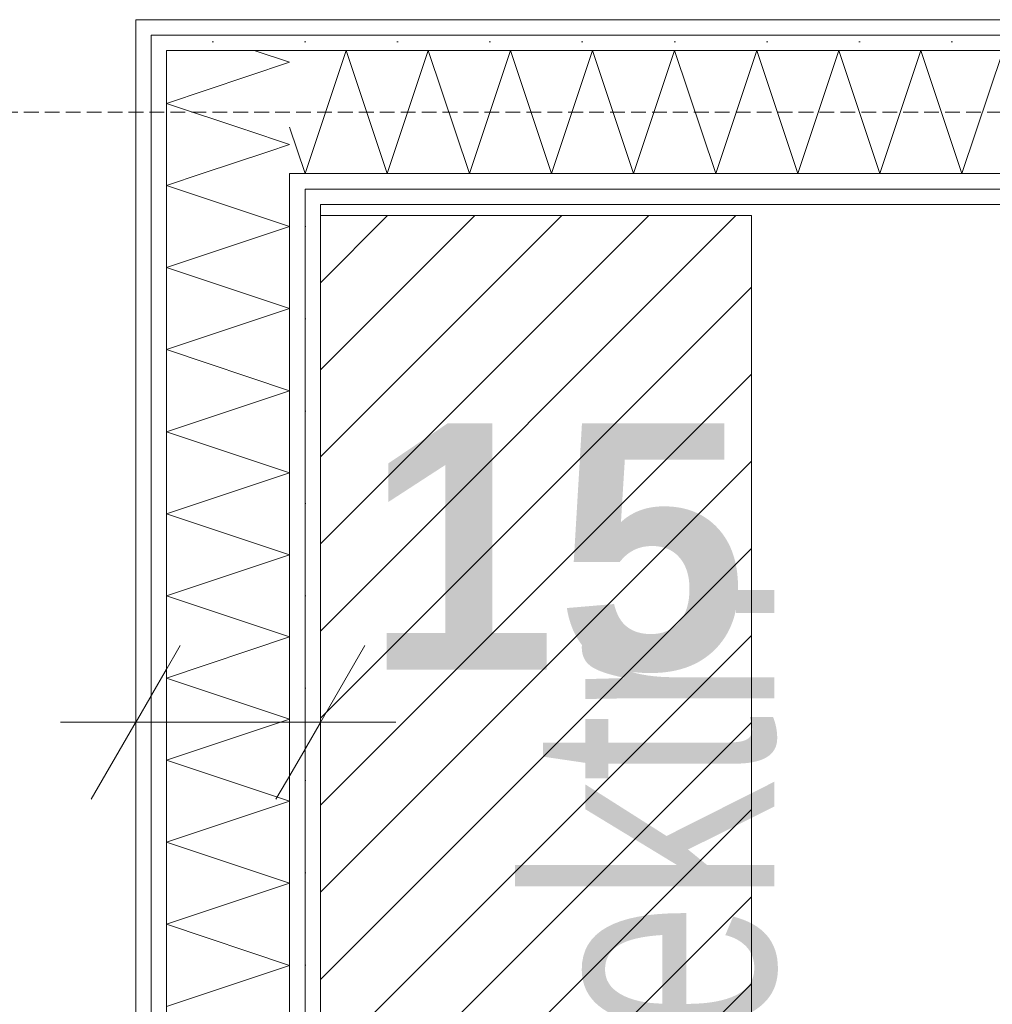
# Model space of a CAD drawing. Extents: x -7314 to 11761, y 144 to 9383.
# Tile 37 of 193: x 2632 to 2711, y 1314 to 1394. Entities that reach past the tile are written whole.
import ezdxf
from ezdxf.xclip import XClip

# ---------------------------------------------------------------- set-up
doc = ezdxf.new("R2010")
doc.units = 0
doc.header["$MEASUREMENT"] = 0
doc.header["$XCLIPFRAME"] = 0
doc.linetypes.add('Krawędzie ukryte', pattern=[68, 48, -20])
doc.linetypes.add('Wipeout_Contour', pattern=[20000, 0, -20000])
for name, color, linetype in [('FORMA - Arch 01 - 220-A Ściany', 7, 'Continuous'), ('FORMA - Arch 01 - 410-K Osie', 7, 'Continuous'), ('FORMA - Arch 02 - Strefy', 7, 'Continuous'), ('FORMA - Arch 04 - Wymiary ogólne', 7, 'Continuous'), ('FORMA - Arch 05 - inst elektryczne', 7, 'Continuous')]:
    doc.layers.add(name, color=color, linetype=linetype)
doc.styles.add('STYL_AUTOMATYCZNY_7', font='arial.ttf', dxfattribs={"width": 0.7})
doc.styles.add('STYL_AUTOMATYCZNY_9', font='arial.ttf')
pattern_1 = [(0, (4185.3, -5972.398), (0, 7.5), [0, -7.5])]

# ---------------------------------------------------------------- blocks, each defined once
blk = doc.blocks.new('*X254')
at = {"layer": 'FORMA - Arch 01 - 220-A Ściany', "color": 7, "linetype": 'Continuous', "lineweight": 5, "ltscale": 0.025}
for p, q in [((2654.041, 1390.935), (2651.156, 1391.897)), ((2647.262, 1388.676), (2654.041, 1390.935)), ((2654.041, 1384.269), (2650.483, 1385.454)), ((2652.262, 1383.676), (2654.041, 1384.269))]:
    blk.add_line(p, q, dxfattribs=at)
blk = doc.blocks.new('*X255')
at = {"layer": 'FORMA - Arch 01 - 220-A Ściany', "color": 7, "linetype": 'Continuous', "lineweight": 5, "ltscale": 0.025}
for p, q in [((2644.041, 1387.602), (2647.262, 1388.676)), ((2650.483, 1385.454), (2644.041, 1387.602)), ((2646.925, 1381.897), (2652.262, 1383.676))]:
    blk.add_line(p, q, dxfattribs=at)
blk = doc.blocks.new('*X256')
at = {"layer": 'FORMA - Arch 01 - 220-A Ściany', "color": 7, "linetype": 'Continuous', "lineweight": 5, "ltscale": 0.025}
for p, q in [((2644.041, 1380.935), (2646.925, 1381.897)), ((2654.041, 1377.602), (2644.041, 1380.935)), ((2644.041, 1374.269), (2654.041, 1377.602)), ((2654.041, 1370.935), (2644.041, 1374.269)), ((2644.041, 1367.602), (2654.041, 1370.935)), ((2654.041, 1364.269), (2644.041, 1367.602)), ((2644.041, 1360.935), (2654.041, 1364.269)), ((2654.041, 1357.602), (2644.041, 1360.935)), ((2644.041, 1354.269), (2654.041, 1357.602)), ((2654.041, 1350.935), (2644.041, 1354.269)), ((2644.041, 1347.602), (2654.041, 1350.935)), ((2654.041, 1344.269), (2644.041, 1347.602)), ((2644.041, 1340.935), (2654.041, 1344.269)), ((2654.041, 1337.602), (2644.041, 1340.935)), ((2644.041, 1334.269), (2654.041, 1337.602)), ((2654.041, 1330.935), (2644.041, 1334.269)), ((2644.041, 1327.602), (2654.041, 1330.935)), ((2654.041, 1324.269), (2644.041, 1327.602)), ((2644.041, 1320.935), (2654.041, 1324.269)), ((2654.041, 1317.602), (2644.041, 1320.935)), ((2644.041, 1314.269), (2654.041, 1317.602))]:
    blk.add_line(p, q, dxfattribs=at)
blk = doc.blocks.new('*X266')
at = {"layer": 'FORMA - Arch 01 - 220-A Ściany', "color": 7, "linetype": 'Continuous', "lineweight": 5, "ltscale": 0.025}
for p, q in [((2655.3, 1381.897), (2658.633, 1391.897)), ((2658.633, 1391.897), (2661.966, 1381.897)), ((2661.966, 1381.897), (2665.3, 1391.897)), ((2665.3, 1391.897), (2668.633, 1381.897)), ((2668.633, 1381.897), (2671.966, 1391.897)), ((2671.966, 1391.897), (2675.3, 1381.897)), ((2675.3, 1381.897), (2678.633, 1391.897)), ((2678.633, 1391.897), (2681.966, 1381.897)), ((2681.966, 1381.897), (2685.3, 1391.897)), ((2685.3, 1391.897), (2688.633, 1381.897)), ((2688.633, 1381.897), (2691.966, 1391.897)), ((2691.966, 1391.897), (2695.3, 1381.897)), ((2695.3, 1381.897), (2698.633, 1391.897)), ((2698.633, 1391.897), (2701.966, 1381.897)), ((2701.966, 1381.897), (2705.3, 1391.897)), ((2705.3, 1391.897), (2708.633, 1381.897)), ((2708.633, 1381.897), (2711.966, 1391.897)), ((2711.966, 1391.897), (2715.3, 1381.897)), ((2715.3, 1381.897), (2718.633, 1391.897)), ((2718.633, 1391.897), (2721.966, 1381.897)), ((2721.966, 1381.897), (2725.3, 1391.897)), ((2725.3, 1391.897), (2728.633, 1381.897)), ((2728.633, 1381.897), (2731.966, 1391.897)), ((2731.966, 1391.897), (2735.3, 1381.897)), ((2735.3, 1381.897), (2738.633, 1391.897)), ((2738.633, 1391.897), (2741.966, 1381.897)), ((2741.966, 1381.897), (2745.3, 1391.897)), ((2745.3, 1391.897), (2748.633, 1381.897)), ((2748.633, 1381.897), (2751.966, 1391.897)), ((2751.966, 1391.897), (2755.3, 1381.897)), ((2755.3, 1381.897), (2758.633, 1391.897)), ((2758.633, 1391.897), (2761.966, 1381.897)), ((2761.966, 1381.897), (2765.3, 1391.897)), ((2765.3, 1391.897), (2768.633, 1381.897)), ((2768.633, 1381.897), (2771.966, 1391.897)), ((2771.966, 1391.897), (2775.3, 1381.897)), ((2775.3, 1381.897), (2778.633, 1391.897)), ((2778.633, 1391.897), (2781.966, 1381.897)), ((2781.966, 1381.897), (2785.3, 1391.897)), ((2785.3, 1391.897), (2788.633, 1381.897)), ((2788.633, 1381.897), (2791.966, 1391.897)), ((2791.966, 1391.897), (2795.3, 1381.897)), ((2795.3, 1381.897), (2798.633, 1391.897)), ((2798.633, 1391.897), (2801.966, 1381.897)), ((2801.966, 1381.897), (2805.3, 1391.897)), ((2805.3, 1391.897), (2808.633, 1381.897)), ((2808.633, 1381.897), (2811.105, 1389.314)), ((2654.041, 1385.674), (2655.3, 1381.897))]:
    blk.add_line(p, q, dxfattribs=at)
blk = doc.blocks.new('Rysunek_1_1', base_point=(4185.3, -5972.398))
at = {"color": 254, "linetype": 'Wipeout_Contour', "lineweight": 0, "ltscale": 8962.37393}
blk.add_wipeout([(2642.791, 1394.397), (2641.541, 1394.397), (2642.791, 1393.147)], dxfattribs=at).dxf.layer = 'FORMA - Arch 01 - 220-A Ściany'
at = {"color": 254, "linetype": 'Wipeout_Contour', "lineweight": 0, "ltscale": 12008.631401}
blk.add_wipeout([(2656.541, 1092.893), (2808.605, 1092.893), (2808.605, 1379.397), (2656.541, 1379.397)], dxfattribs=at).dxf.layer = 'FORMA - Arch 02 - Strefy'
at = {"layer": 'FORMA - Arch 01 - 220-A Ściany', "linetype": 'Continuous', "lineweight": 5}
h = blk.add_hatch(dxfattribs=at)
h.set_pattern_fill('Gips_0001', style=0, pattern_type=2)
h.set_pattern_definition(pattern_1)
h.paths.add_polyline_path([(2642.791, 1394.397), (2641.541, 1394.397), (2642.791, 1393.147)])
at = {"layer": 'FORMA - Arch 05 - inst elektryczne', "linetype": 'Continuous', "lineweight": 15}
h = blk.add_hatch(dxfattribs=at)
h.set_pattern_fill('cegła_zwykła_gęsta_0001', color=211, style=0, pattern_type=2)
h.set_pattern_definition([(45, (4185.2997, -5972.398), (-3.535534, 3.535534), [])])
h.paths.add_polyline_path([(2656.541, 1233.536), (2691.541, 1233.536), (2691.541, 1378.489), (2656.541, 1378.489)])
at = {"layer": 'FORMA - Arch 05 - inst elektryczne', "color": 7, "linetype": 'Continuous', "lineweight": 13, "ltscale": 0.025, "flags": 128}
blk.add_lwpolyline([(2656.541, 1233.536), (2691.541, 1233.536), (2691.541, 1378.489), (2656.541, 1378.489)], close=True, dxfattribs=at)
at = {"layer": 'FORMA - Arch 04 - Wymiary ogólne', "color": 154, "linetype": 'Continuous', "lineweight": 13, "insert": (2660.153, 1341.338), "char_height": 20, "width": 30.509, "attachment_point": 7, "style": 'STYL_AUTOMATYCZNY_9'}
blk.add_mtext('\\A1;{\\pql;\\fArial|b1|i0|c238|p0;\\W1.000000;15}', dxfattribs=at)
at = {"layer": 'FORMA - Arch 05 - inst elektryczne', "color": 7, "linetype": 'Continuous', "lineweight": 13, "insert": (2693.687, 1260.751), "char_height": 20, "attachment_point": 7, "rotation": 90, "style": 'STYL_AUTOMATYCZNY_7'}
blk.add_mtext('\\A1;{\\pql;\\fArial|b0|i0|c238|p0;\\W0.700000;inst.elektr.}', dxfattribs=at)
at = {"color": 254, "linetype": 'Wipeout_Contour', "lineweight": 0, "ltscale": 8979.77976}
blk.add_wipeout([(2656.541, 1380.647), (2655.291, 1380.647), (2656.541, 1379.397)], dxfattribs=at).dxf.layer = 'FORMA - Arch 01 - 220-A Ściany'
at = {"layer": 'FORMA - Arch 01 - 220-A Ściany', "linetype": 'Continuous', "lineweight": 5}
h = blk.add_hatch(dxfattribs=at)
h.set_pattern_fill('Gips_0001', style=0, pattern_type=2)
h.set_pattern_definition(pattern_1)
h.paths.add_polyline_path([(2656.541, 1380.647), (2655.291, 1380.647), (2656.541, 1379.397)])
at = {"color": 254, "linetype": 'Wipeout_Contour', "lineweight": 0, "ltscale": 8963.941987}
blk.add_wipeout([(2644.041, 1393.147), (2642.791, 1393.147), (2644.041, 1391.897)], dxfattribs=at).dxf.layer = 'FORMA - Arch 01 - 220-A Ściany'
at = {"layer": 'FORMA - Arch 01 - 220-A Ściany', "linetype": 'Continuous', "lineweight": 5}
h = blk.add_hatch(dxfattribs=at)
h.set_pattern_fill('Gips_0001', style=0, pattern_type=2)
h.set_pattern_definition(pattern_1)
h.paths.add_polyline_path([(2644.041, 1393.147), (2642.791, 1393.147), (2644.041, 1391.897)])
at = {"color": 254, "linetype": 'Wipeout_Contour', "lineweight": 0, "ltscale": 8978.183143}
blk.add_wipeout([(2655.291, 1381.897), (2654.041, 1381.897), (2655.291, 1380.647)], dxfattribs=at).dxf.layer = 'FORMA - Arch 01 - 220-A Ściany'
at = {"layer": 'FORMA - Arch 01 - 220-A Ściany', "linetype": 'Continuous', "lineweight": 5}
h = blk.add_hatch(dxfattribs=at)
h.set_pattern_fill('Gips_0001', style=0, pattern_type=2)
h.set_pattern_definition(pattern_1)
h.paths.add_polyline_path([(2655.291, 1381.897), (2654.041, 1381.897), (2655.291, 1380.647)])
at = {"color": 254, "linetype": 'Wipeout_Contour', "lineweight": 0, "ltscale": 8961.103018}
blk.add_wipeout([(2641.541, 1393.147), (2642.791, 1393.147), (2641.541, 1394.397)], dxfattribs=at).dxf.layer = 'FORMA - Arch 01 - 220-A Ściany'
at = {"layer": 'FORMA - Arch 01 - 220-A Ściany', "linetype": 'Continuous', "lineweight": 5}
h = blk.add_hatch(dxfattribs=at)
h.set_pattern_fill('Gips_0001', style=0, pattern_type=2)
h.set_pattern_definition(pattern_1)
h.paths.add_polyline_path([(2641.541, 1393.147), (2642.791, 1393.147), (2641.541, 1394.397)])
at = {"layer": 'FORMA - Arch 01 - 220-A Ściany', "color": 7, "linetype": 'Continuous', "lineweight": 15, "ltscale": 0.025, "flags": 128}
blk.add_lwpolyline([(2641.541, 1394.397), (2642.791, 1394.397)], dxfattribs=at)
at = {"color": 254, "linetype": 'Wipeout_Contour', "lineweight": 0, "ltscale": 8976.95292}
blk.add_wipeout([(2654.041, 1391.897), (2644.041, 1391.897), (2654.041, 1381.897)], dxfattribs=at).dxf.layer = 'FORMA - Arch 01 - 220-A Ściany'
at = {"color": 254, "linetype": 'Wipeout_Contour', "lineweight": 0, "ltscale": 8978.5205}
blk.add_wipeout([(2656.541, 1379.397), (2655.291, 1380.647), (2655.291, 1379.397)], dxfattribs=at).dxf.layer = 'FORMA - Arch 01 - 220-A Ściany'
at = {"layer": 'FORMA - Arch 01 - 220-A Ściany', "linetype": 'Continuous', "lineweight": 5}
h = blk.add_hatch(dxfattribs=at)
h.set_pattern_fill('Gips_0001', style=0, pattern_type=2)
h.set_pattern_definition(pattern_1)
h.paths.add_polyline_path([(2656.541, 1379.397), (2655.291, 1380.647), (2655.291, 1379.397)])
at = {"color": 7, "linetype": 'Continuous', "lineweight": 13, "ltscale": 0.025}
blk.add_blockref('*X254', (0, 0), dxfattribs=at)
at = {"color": 254, "linetype": 'Wipeout_Contour', "lineweight": 0, "ltscale": 11459.833194}
blk.add_wipeout([(2641.541, 736.897), (2642.791, 736.897), (2642.791, 1393.147), (2641.541, 1393.147)], dxfattribs=at).dxf.layer = 'FORMA - Arch 01 - 220-A Ściany'
at = {"layer": 'FORMA - Arch 01 - 220-A Ściany', "linetype": 'Continuous', "lineweight": 5}
h = blk.add_hatch(dxfattribs=at)
h.set_pattern_fill('Gips_0001', style=0, pattern_type=2)
h.set_pattern_definition(pattern_1)
h.paths.add_polyline_path([(2641.541, 736.897), (2642.791, 736.897), (2642.791, 1393.147), (2641.541, 1393.147)])
at = {"layer": 'FORMA - Arch 01 - 220-A Ściany', "color": 7, "linetype": 'Continuous', "lineweight": 15, "ltscale": 0.025, "flags": 128}
blk.add_lwpolyline([(2641.541, 1394.397), (2641.541, 736.897)], dxfattribs=at)
at = {"layer": 'FORMA - Arch 04 - Wymiary ogólne', "color": 154, "linetype": 'Continuous', "lineweight": 13, "ltscale": 0.025}
for p, q in [((2641.541, 1346.713), (2641.541, 1327.963)), ((2641.541, 1337.339), (2635.428, 1337.339))]:
    blk.add_line(p, q, dxfattribs=at)
at = {"color": 254, "linetype": 'Wipeout_Contour', "lineweight": 0, "ltscale": 8976.922824}
blk.add_wipeout([(2655.291, 1380.647), (2654.041, 1381.897), (2654.041, 1380.647)], dxfattribs=at).dxf.layer = 'FORMA - Arch 01 - 220-A Ściany'
at = {"color": 254, "linetype": 'Wipeout_Contour', "lineweight": 0, "ltscale": 11844.403173}
blk.add_wipeout([(2656.541, 1236.036), (2656.541, 1379.397), (2655.291, 1379.397), (2655.291, 1236.036)], dxfattribs=at).dxf.layer = 'FORMA - Arch 01 - 220-A Ściany'
at = {"layer": 'FORMA - Arch 01 - 220-A Ściany', "linetype": 'Continuous', "lineweight": 5}
h = blk.add_hatch(dxfattribs=at)
h.set_pattern_fill('Gips_0001', style=0, pattern_type=2)
h.set_pattern_definition(pattern_1)
h.paths.add_polyline_path([(2655.291, 1380.647), (2654.041, 1381.897), (2654.041, 1380.647)])
h = blk.add_hatch(dxfattribs=at)
h.set_pattern_fill('Gips_0001', style=0, pattern_type=2)
h.set_pattern_definition(pattern_1)
h.paths.add_polyline_path([(2656.541, 1236.036), (2656.541, 1379.397), (2655.291, 1379.397), (2655.291, 1236.036)])
at = {"layer": 'FORMA - Arch 01 - 220-A Ściany', "color": 7, "linetype": 'Continuous', "lineweight": 15, "ltscale": 0.025, "flags": 128}
blk.add_lwpolyline([(2656.541, 1236.036), (2656.541, 1379.397)], dxfattribs=at)
at = {"layer": 'FORMA - Arch 04 - Wymiary ogólne', "color": 154, "linetype": 'Continuous', "lineweight": 13, "ltscale": 0.025}
for p, q in [((2656.541, 1346.713), (2656.541, 1327.963)), ((2662.653, 1337.339), (2656.541, 1337.339))]:
    blk.add_line(p, q, dxfattribs=at)
at = {"color": 254, "linetype": 'Wipeout_Contour', "lineweight": 0, "ltscale": 8962.672134}
blk.add_wipeout([(2642.791, 1391.897), (2644.041, 1391.897), (2642.791, 1393.147)], dxfattribs=at).dxf.layer = 'FORMA - Arch 01 - 220-A Ściany'
at = {"layer": 'FORMA - Arch 01 - 220-A Ściany', "linetype": 'Continuous', "lineweight": 5}
h = blk.add_hatch(dxfattribs=at)
h.set_pattern_fill('Gips_0001', style=0, pattern_type=2)
h.set_pattern_definition(pattern_1)
h.paths.add_polyline_path([(2642.791, 1391.897), (2644.041, 1391.897), (2642.791, 1393.147)])
at = {"color": 254, "linetype": 'Wipeout_Contour', "lineweight": 0, "ltscale": 11840.01616}
blk.add_wipeout([(2655.291, 1234.786), (2655.291, 1380.647), (2654.041, 1380.647), (2654.041, 1234.786)], dxfattribs=at).dxf.layer = 'FORMA - Arch 01 - 220-A Ściany'
at = {"color": 254, "linetype": 'Wipeout_Contour', "lineweight": 0, "ltscale": 12245.855251}
blk.add_wipeout([(2656.541, 1379.397), (2808.605, 1379.397), (2808.605, 1380.647), (2656.541, 1380.647)], dxfattribs=at).dxf.layer = 'FORMA - Arch 01 - 220-A Ściany'
at = {"layer": 'FORMA - Arch 01 - 220-A Ściany', "linetype": 'Continuous', "lineweight": 5}
h = blk.add_hatch(dxfattribs=at)
h.set_pattern_fill('Gips_0001', style=0, pattern_type=2)
h.set_pattern_definition(pattern_1)
h.paths.add_polyline_path([(2655.291, 1234.786), (2655.291, 1380.647), (2654.041, 1380.647), (2654.041, 1234.786)])
h = blk.add_hatch(dxfattribs=at)
h.set_pattern_fill('Gips_0001', style=0, pattern_type=2)
h.set_pattern_definition(pattern_1)
h.paths.add_polyline_path([(2656.541, 1379.397), (2808.605, 1379.397), (2808.605, 1380.647), (2656.541, 1380.647)])
at = {"layer": 'FORMA - Arch 01 - 220-A Ściany', "color": 7, "linetype": 'Continuous', "lineweight": 13, "ltscale": 0.025}
blk.add_line((2655.291, 1234.786), (2655.291, 1380.647), dxfattribs=at)
at = {"layer": 'FORMA - Arch 01 - 220-A Ściany', "color": 7, "linetype": 'Continuous', "lineweight": 15, "ltscale": 0.025, "flags": 128}
blk.add_lwpolyline([(2656.541, 1379.397), (2808.605, 1379.397)], dxfattribs=at)
at = {"color": 254, "linetype": 'Wipeout_Contour', "lineweight": 0, "ltscale": 11463.287914}
blk.add_wipeout([(2642.791, 736.897), (2644.041, 736.897), (2644.041, 1391.897), (2642.791, 1391.897)], dxfattribs=at).dxf.layer = 'FORMA - Arch 01 - 220-A Ściany'
at = {"layer": 'FORMA - Arch 01 - 220-A Ściany', "linetype": 'Continuous', "lineweight": 5}
h = blk.add_hatch(dxfattribs=at)
h.set_pattern_fill('Gips_0001', style=0, pattern_type=2)
h.set_pattern_definition(pattern_1)
h.paths.add_polyline_path([(2642.791, 736.897), (2644.041, 736.897), (2644.041, 1391.897), (2642.791, 1391.897)])
at = {"layer": 'FORMA - Arch 01 - 220-A Ściany', "color": 7, "linetype": 'Continuous', "lineweight": 13, "ltscale": 0.025}
for p, q in [((2642.791, 1393.147), (2642.791, 1391.897)), ((2642.791, 1391.897), (2642.791, 736.897))]:
    blk.add_line(p, q, dxfattribs=at)
at = {"color": 254, "linetype": 'Wipeout_Contour', "lineweight": 0, "ltscale": 13129.680729}
blk.add_wipeout([(3294.692, 1394.397), (2642.791, 1394.397), (2642.791, 1393.147), (3294.055, 1393.147)], dxfattribs=at).dxf.layer = 'FORMA - Arch 01 - 220-A Ściany'
at = {"color": 254, "linetype": 'Wipeout_Contour', "lineweight": 0, "ltscale": 8963.877506}
blk.add_wipeout([(2654.041, 1381.897), (2644.041, 1391.897), (2644.041, 1381.897)], dxfattribs=at).dxf.layer = 'FORMA - Arch 01 - 220-A Ściany'
at = {"layer": 'FORMA - Arch 01 - 220-A Ściany', "linetype": 'Continuous', "lineweight": 5}
h = blk.add_hatch(dxfattribs=at)
h.set_pattern_fill('Gips_0001', style=0, pattern_type=2)
h.set_pattern_definition(pattern_1)
h.paths.add_polyline_path([(3294.692, 1394.397), (2642.791, 1394.397), (2642.791, 1393.147), (3294.055, 1393.147)])
at = {"layer": 'FORMA - Arch 01 - 220-A Ściany', "color": 7, "linetype": 'Continuous', "lineweight": 13, "ltscale": 0.025}
blk.add_line((2654.041, 1391.897), (2644.041, 1391.897), dxfattribs=at)
at = {"layer": 'FORMA - Arch 01 - 220-A Ściany', "color": 7, "linetype": 'Continuous', "lineweight": 15, "ltscale": 0.025, "flags": 128}
blk.add_lwpolyline([(3294.692, 1394.397), (2642.791, 1394.397)], dxfattribs=at)
at = {"color": 7, "linetype": 'Continuous', "lineweight": 13, "ltscale": 0.025}
blk.add_blockref('*X255', (0, 0), dxfattribs=at)
at = {"color": 254, "linetype": 'Wipeout_Contour', "lineweight": 0, "ltscale": 11819.940756}
blk.add_wipeout([(2654.041, 1233.536), (2654.041, 1381.897), (2644.041, 1381.897), (2644.041, 1233.536)], dxfattribs=at).dxf.layer = 'FORMA - Arch 01 - 220-A Ściany'
at = {"layer": 'FORMA - Arch 01 - 220-A Ściany', "color": 7, "linetype": 'Continuous', "lineweight": 13, "ltscale": 0.025}
for p, q in [((2644.041, 1391.897), (2644.041, 1381.897)), ((2644.041, 1381.897), (2644.041, 1233.536)), ((2655.291, 1381.897), (2654.041, 1381.897)), ((2654.041, 1233.536), (2654.041, 1381.897))]:
    blk.add_line(p, q, dxfattribs=at)
at = {"layer": 'FORMA - Arch 04 - Wymiary ogólne', "color": 154, "linetype": 'Continuous', "lineweight": 13, "ltscale": 0.025}
for p, q in [((2645.149, 1343.589), (2637.932, 1331.089)), ((2652.932, 1331.089), (2660.149, 1343.589)), ((2656.541, 1337.339), (2641.541, 1337.339))]:
    blk.add_line(p, q, dxfattribs=at)
at = {"color": 7, "linetype": 'Continuous', "lineweight": 13, "ltscale": 0.025}
blk.add_blockref('*X256', (0, 0), dxfattribs=at)
at = {"color": 254, "linetype": 'Wipeout_Contour', "lineweight": 0, "ltscale": 16705.156622}
blk.add_wipeout([(3294.055, 1393.147), (2644.041, 1393.147), (2644.041, 1391.897), (3293.833, 1391.897), (3294.02, 1393.077)], dxfattribs=at).dxf.layer = 'FORMA - Arch 01 - 220-A Ściany'
at = {"color": 254, "linetype": 'Wipeout_Contour', "lineweight": 0, "ltscale": 12248.136191}
blk.add_wipeout([(2655.291, 1380.647), (2809.855, 1380.647), (2809.855, 1381.897), (2655.291, 1381.897)], dxfattribs=at).dxf.layer = 'FORMA - Arch 01 - 220-A Ściany'
at = {"layer": 'FORMA - Arch 01 - 220-A Ściany', "linetype": 'Continuous', "lineweight": 5}
h = blk.add_hatch(dxfattribs=at)
h.set_pattern_fill('Gips_0001', style=0, pattern_type=2)
h.set_pattern_definition(pattern_1)
h.paths.add_polyline_path([(3294.055, 1393.147), (2644.041, 1393.147), (2644.041, 1391.897), (3293.833, 1391.897), (3294.02, 1393.077)])
h = blk.add_hatch(dxfattribs=at)
h.set_pattern_fill('Gips_0001', style=0, pattern_type=2)
h.set_pattern_definition(pattern_1)
h.paths.add_polyline_path([(2655.291, 1380.647), (2809.855, 1380.647), (2809.855, 1381.897), (2655.291, 1381.897)])
at = {"layer": 'FORMA - Arch 01 - 220-A Ściany', "color": 7, "linetype": 'Continuous', "lineweight": 13, "ltscale": 0.025}
for p, q in [((2644.041, 1393.147), (2642.791, 1393.147)), ((3294.055, 1393.147), (2644.041, 1393.147)), ((2655.291, 1380.647), (2809.855, 1380.647))]:
    blk.add_line(p, q, dxfattribs=at)
at = {"color": 254, "linetype": 'Wipeout_Contour', "lineweight": 0, "ltscale": 12258.344752}
blk.add_wipeout([(2654.041, 1381.897), (2811.105, 1381.897), (2811.105, 1391.897), (2654.041, 1391.897)], dxfattribs=at).dxf.layer = 'FORMA - Arch 01 - 220-A Ściany'
at = {"layer": 'FORMA - Arch 01 - 220-A Ściany', "color": 7, "linetype": 'Continuous', "lineweight": 13, "ltscale": 0.025}
for p, q in [((2654.041, 1391.897), (2644.041, 1391.897)), ((2811.105, 1391.897), (2654.041, 1391.897)), ((2655.291, 1381.897), (2654.041, 1381.897)), ((2655.291, 1381.897), (2811.105, 1381.897))]:
    blk.add_line(p, q, dxfattribs=at)
at = {"layer": 'FORMA - Arch 01 - 410-K Osie', "color": 7, "linetype": 'Krawędzie ukryte', "lineweight": 13, "ltscale": 0.025}
blk.add_line((3420.765, 1386.897), (587.601, 1386.897), dxfattribs=at)
at = {"color": 7, "linetype": 'Continuous', "lineweight": 13, "ltscale": 0.025}
blk.add_blockref('*X266', (0, 0), dxfattribs=at)

msp = doc.modelspace()

# ---------------------------------------------------------------- block references
at = {"lineweight": 20}
ref = msp.add_blockref('Rysunek_1_1', (4185.29965, -5972.39804), dxfattribs=at)
XClip(ref).set_block_clipping_path([(254.0251470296, 246.5573808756), (9689.7973583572, 9358.9497337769)])

doc.saveas('drawing.dxf')
